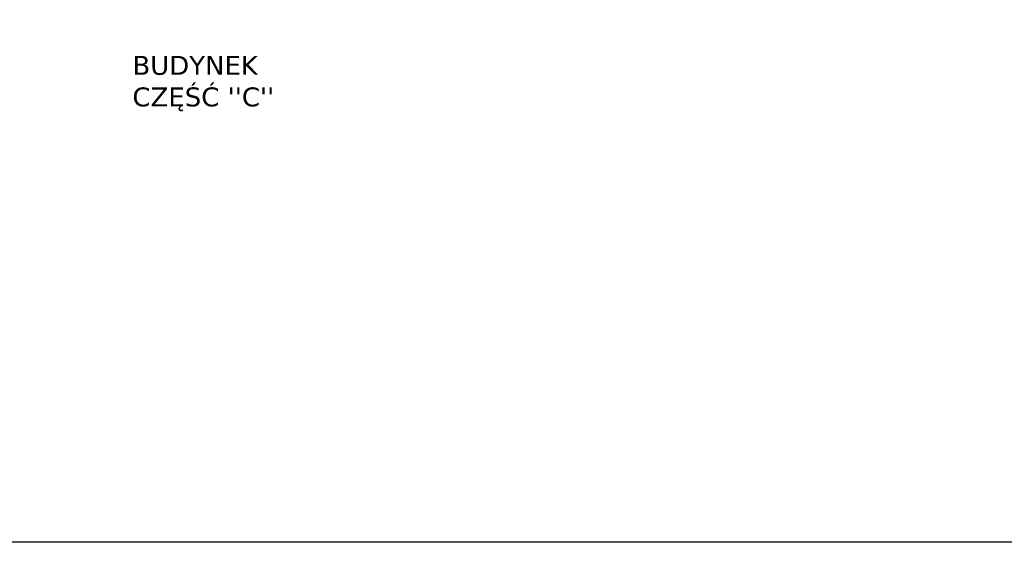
# Model space of a CAD drawing. Header units: centimetres. Extents: x -16053 to 7031, y -7778 to 254.
# Tile 9 of 256: x -13070 to -11405, y -7196 to -6311. Entities that reach past the tile are written whole.
import ezdxf

# ---------------------------------------------------------------- set-up
doc = ezdxf.new("R2010")
doc.units = ezdxf.units.CM
doc.header["$MEASUREMENT"] = 0
doc.layers.add('IS opisy', color=250, linetype='CONTINUOUS', lineweight=13)
doc.layers.add('OPISY ELEKTRYCZNE', color=120, linetype='CONTINUOUS')

msp = doc.modelspace()

# ---------------------------------------------------------------- linework, layer by layer
at = {"layer": 'OPISY ELEKTRYCZNE', "linetype": 'ByBlock'}
msp.add_lwpolyline([(-16053.303, 208.272), (-10394.63, 208.272), (-10394.63, -7195.77), (-16053.303, -7195.77)], close=True, dxfattribs=at)

# ---------------------------------------------------------------- texts
at = {"layer": 'IS opisy', "insert": (-12879.13, -6372.733), "char_height": 32, "width": 774.13033, "attachment_point": 1}
msp.add_mtext("{\\W1;\\fVerdana|b0|i0|c238|p34;BUDYNEK \\PCZĘŚĆ ''C''}", dxfattribs=at)

doc.saveas('drawing.dxf')
